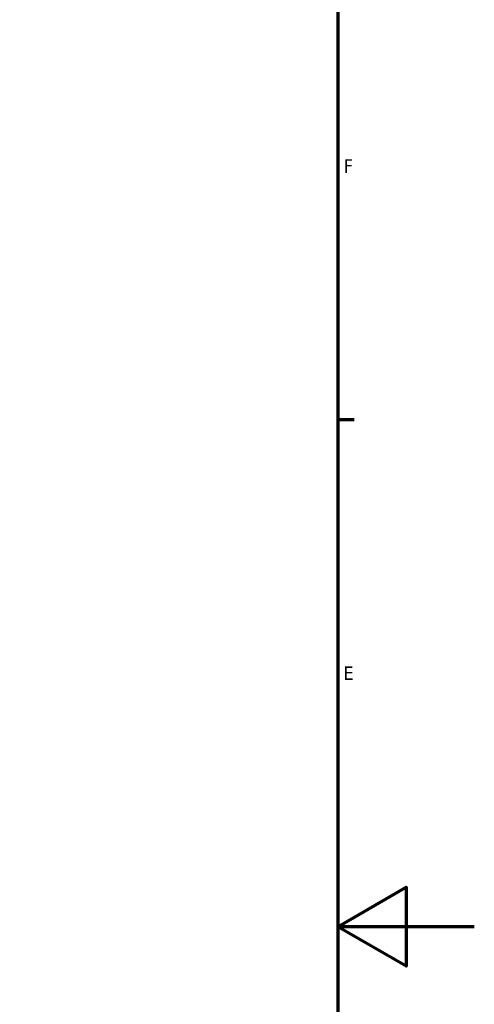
# Model space of a CAD drawing. Header units: millimetres. Extents: x 0 to 63075, y 0 to 44550.
# Tile 24 of 31: x 58080 to 63075, y 21422 to 32236. Entities that reach past the tile are written whole.
import ezdxf

# ---------------------------------------------------------------- set-up
doc = ezdxf.new("R2010")
doc.units = ezdxf.units.MM
doc.header["$LTSCALE"] = 75
doc.layers.add('Border (ISO)', color=7, linetype='Continuous', lineweight=70)
doc.styles.add('Label Text (ISO)', font='tahoma.ttf')

# ---------------------------------------------------------------- blocks, each defined once
blk = doc.blocks.new('Borders Default Border')
at = {"layer": 'Border (ISO)'}
blk.add_line((821, 371.25), (823.4, 371.25), dxfattribs=at)
at = {"layer": 'Border (ISO)', "flags": 128}
for points in [[(20, 20), (20, 574), (821, 574), (821, 20), (20, 20)], [(841, 297), (821, 297), (831, 302.77), (831, 291.23), (821, 297)]]:
    blk.add_lwpolyline(points, dxfattribs=at)
at = {"layer": 'Border (ISO)', "char_height": 2, "attachment_point": 7, "style": 'Label Text (ISO)'}
for s, insert in [('F', (821.88, 407.37)), ('E', (821.83, 333.12))]:
    blk.add_mtext(s, dxfattribs=dict(at, insert=insert))

msp = doc.modelspace()

# ---------------------------------------------------------------- block references
at = {"xscale": 75, "yscale": 75, "zscale": 75}
msp.add_blockref('Borders Default Border', (0, 0), dxfattribs=at)

doc.saveas('drawing.dxf')
